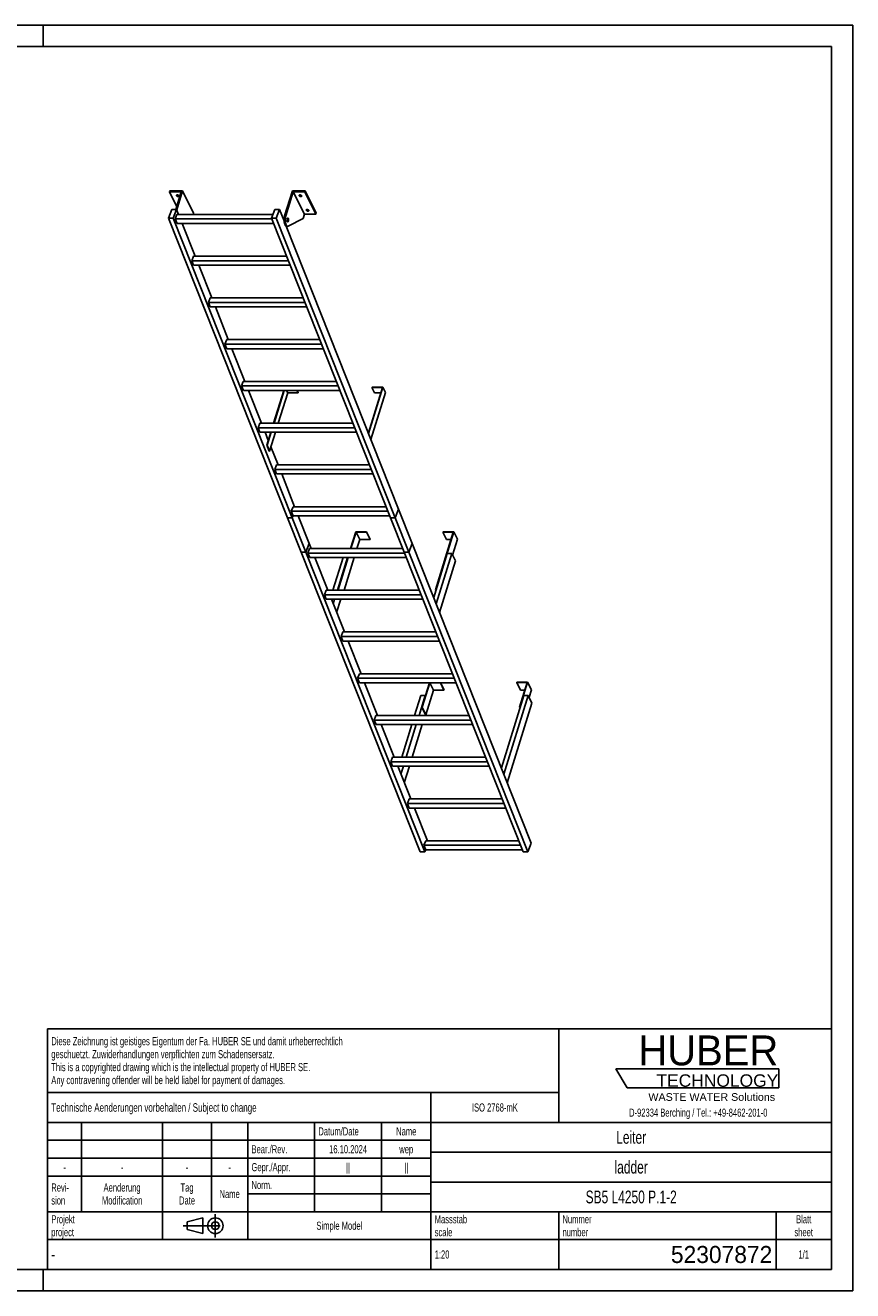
# Model space of a CAD drawing. Header units: millimetres. Extents: x 0 to 8400, y 0 to 5940.
# Tile 2 of 2: x 4516 to 8400, y 0 to 5940. Entities that reach past the tile are written whole.
import ezdxf

# ---------------------------------------------------------------- set-up
doc = ezdxf.new("R2010")
doc.units = ezdxf.units.MM
doc.header["$LTSCALE"] = 462
doc.linetypes.add('CENTER', pattern=[0.6, 0.375, -0.075, 0.075, -0.075])
doc.layers.get('0').update_dxf_attribs({"linetype": 'CONTINUOUS'})
for name, color, linetype in [('005_AXIS', 7, 'CONTINUOUS'), ('HUBER_Logo_BL1', 7, 'CONTINUOUS'), ('HUBER_Logo_BL2', 7, 'CONTINUOUS')]:
    doc.layers.add(name, color=color, linetype=linetype)
doc.styles.get("Standard").update_dxf_attribs({"font": 'txt', "width": 0.7})
doc.styles.add('TEXTSTYLE_2', font='txt')
doc.styles.add('TEXTSTYLE_3', font='arial.ttf')
doc.styles.add('TEXTSTYLE_5', font='txt', dxfattribs={"width": 0.8})
doc.styles.add('TEXTSTYLE_6', font='txt')

# ---------------------------------------------------------------- blocks, each defined once
blk = doc.blocks.new('HUBER_LOGO_BL1', base_point=(7675, 1007.5))
at = {"layer": 'HUBER_Logo_BL1', "color": 2, "linetype": 'Continuous', "attachment_point": 3, "line_spacing_factor": 0.78}
for s, insert, char_height, width, style in [('HUBER\\P\\fArial;\\H58.5;TECHNOLOGY ', (8050.7, 1198.2), 140.4, 775.343, 'TEXTSTYLE_2'), ('WASTE WATER Solutions', (8036, 927.2), 36, 594.067, 'TEXTSTYLE_3')]:
    blk.add_mtext(s, dxfattribs=dict(at, insert=insert, char_height=char_height, width=width, style=style))
at = {"layer": 'HUBER_Logo_BL1', "color": 2, "linetype": 'Continuous', "insert": (7675, 854.8), "char_height": 38, "width": 1621.786, "attachment_point": 2, "line_spacing_factor": 0.96}
blk.add_mtext('D-92334 Berching / Tel.: +49-8462-201-0', dxfattribs=at)
blk = doc.blocks.new('PROJEKTIONSMETHODE_1_BL3', base_point=(5360, 305))
at = {"color": 2, "linetype": 'CENTER'}
for p, q in [((5407.7, 360), (5407.7, 250)), ((5257.3, 305), (5462.7, 305))]:
    blk.add_line(p, q, dxfattribs=at)
at = {"color": 2, "linetype": 'Continuous'}
for p, q in [((5275.7, 323.3), (5349, 341.7)), ((5275.7, 286.7), (5275.7, 323.3)), ((5349, 268.3), (5349, 341.7)), ((5275.7, 286.7), (5349, 268.3))]:
    blk.add_line(p, q, dxfattribs=at)
for radius in [36.7, 18.3]:
    blk.add_circle((5407.7, 305), radius, dxfattribs=at)
blk = doc.blocks.new('*T17')
at = {"color": 3, "linetype": 'Continuous'}
for p, q in [((0, 0), (3680, 0)), ((0, 0), (0, -1130)), ((2400, 0), (2400, -440)), ((3680, 0), (3680, -1130)), ((0, -300), (2400, -300)), ((1800, -300), (1800, -1130)), ((0, -440), (3680, -440)), ((160, -440), (160, -860)), ((540, -440), (540, -990)), ((770, -440), (770, -860)), ((940, -440), (940, -990)), ((1254, -440), (1254, -860)), ((1568, -440), (1568, -860)), ((0, -524), (1800, -524)), ((1800, -580), (3680, -580)), ((0, -608), (1800, -608)), ((0, -692), (1800, -692)), ((1800, -720), (3680, -720)), ((940, -776), (1800, -776)), ((0, -860), (3680, -860)), ((2400, -860), (2400, -1130)), ((3420, -860), (3420, -1130)), ((0, -990), (3680, -990)), ((0, -1130), (3680, -1130))]:
    blk.add_line(p, q, dxfattribs=at)
at = {"color": 2, "linetype": 'Continuous', "line_spacing_factor": 0.96}
for s, insert, char_height, width, attachment_point in [('Diese Zeichnung ist geistiges Eigentum der Fa. HUBER SE und damit urheberrechtlich \\Pgeschuetzt. Zuwiderhandlungen verpflichten zum Schadensersatz.\\PThis is a copyrighted drawing which is the intellectual property of HUBER SE.\\PAny contravening offender will be held liabel for payment of damages.', (17.5, -39.8), 38, 4429.714, 1), ('Technische Aenderungen vorbehalten / Subject to change', (17.5, -350), 40, 3049.524, 1), ('ISO 2768-mK', (2100, -351), 38, 665.905, 2), ('Datum/Date', (1271.5, -463), 38, 584.476, 1), ('Name', (1684, -463), 38, 253.333, 2), ('Leiter', (2740, -480), 60, 480, 2), ('Bear./Rev.', (957.5, -547), 38, 544.667, 1), ('16.10.2024', (1411, -547), 38, 546.476, 2), ('wep', (1684, -547), 38, 199.048, 2), ('-', (80, -631), 38, 68.762, 2), ('-', (350, -631), 38, 68.762, 2), ('-', (655, -631), 38, 68.762, 2), ('-', (855, -631), 38, 68.762, 2), ('Gepr./Appr.', (957.5, -631), 38, 598.952, 1), ('||', (1411, -631), 38, 101.333, 2), ('||', (1684, -631), 38, 101.333, 2), ('ladder', (2740, -620), 60, 502.857, 2), ('Revi-\\Psion', (17.5, -726.6), 38, 276.857, 1), ('Aenderung\\PModification', (350, -726.6), 38, 606.19, 2), ('Tag\\PDate', (655, -726.6), 38, 235.238, 2), ('Name', (855, -757), 38, 253.333, 2), ('Norm. ', (957.5, -715), 38, 351.048, 1), ('SB5 L4250 P.1-2', (2740, -760), 60, 1342.857, 2), ('Projekt\\Pproject', (17.5, -875.6), 38, 367.333, 1), ('Massstab\\Pscale', (1817.5, -875.6), 38, 448.762, 1), ('Nummer\\Pnumber', (2417.5, -875.6), 38, 372.762, 1), ('Blatt\\Psheet', (3550, -875.6), 38, 275.048, 2), ('Simple Model', (1370, -906), 38, 656.857, 2), ('1:20', (1817.5, -1041), 38, 204.476, 1), ('1/1', (3550, -1041), 38, 159.238, 2)]:
    blk.add_mtext(s, dxfattribs=dict(at, insert=insert, char_height=char_height, width=width, attachment_point=attachment_point))
for s, insert, char_height, width, attachment_point, style in [('-', (17.5, -1035), 50, 36.667, 1, 'TEXTSTYLE_5'), ('52307872', (3402.5, -1020), 80, 1173.333, 3, 'TEXTSTYLE_6')]:
    blk.add_mtext(s, dxfattribs=dict(at, insert=insert, char_height=char_height, width=width, attachment_point=attachment_point, style=style))
blk = doc.blocks.new('HUBER_LOGO_BL2', base_point=(7670.4, 997))
at = {"layer": 'HUBER_Logo_BL2', "color": 5, "linetype": 'Continuous'}
for p, q in [((8052.9, 1042), (7287.9, 1042)), ((7287.9, 1042), (7341.9, 952)), ((8052.9, 1042), (8052.9, 952)), ((7341.9, 952), (8052.9, 952))]:
    blk.add_line(p, q, dxfattribs=at)

msp = doc.modelspace()

# ---------------------------------------------------------------- linework, layer by layer
at = {"color": 3, "linetype": 'Continuous'}
for p, q in [((8400, 5940), (0, 5940)), ((4600, 5940), (4600, 5840)), ((8400, 5940), (8400, 0)), ((4600, 0), (4600, 100)), ((8400, 0), (0, 0))]:
    msp.add_line(p, q, dxfattribs=at)
at = {"color": 5, "linetype": 'Continuous'}
for p, q in [((8300, 5840), (100, 5840)), ((8300, 100), (8300, 5840)), ((100, 100), (8300, 100))]:
    msp.add_line(p, q, dxfattribs=at)
at = {"color": 7, "linetype": 'Continuous'}
for p, q in [((5246.961, 5158.495), (5192.619, 5158.495)), ((5246.961, 5158.495), (5221.5, 5076.104)), ((5226.47, 5074.301), (5253.94, 5163.195)), ((5733.182, 5044.912), (5769.734, 5163.195)), ((5773.808, 5158.495), (5738.709, 5044.912)), ((5825.665, 5052.821), (5773.808, 5158.495)), ((5828.151, 5158.495), (5773.808, 5158.495)), ((5187.187, 5035.402), (5202.727, 5076.104)), ((5202.727, 5076.104), (5225.753, 5076.104)), ((5225.753, 5076.104), (5210.214, 5035.402)), ((5219.456, 5031.04), (5227.634, 5052.462)), ((5677.258, 5052.462), (5227.634, 5052.462)), ((5305.797, 5057.521), (5304.234, 5052.462)), ((5670.744, 5035.402), (5686.284, 5076.104)), ((5686.284, 5076.104), (5709.311, 5076.104)), ((5709.311, 5076.104), (5693.771, 5035.402)), ((5730.77, 5022.076), (5709.311, 5076.104)), ((5825.665, 5052.821), (5819.464, 5032.755)), ((5825.665, 5052.821), (5880.008, 5052.821)), ((5746.104, 3628.232), (5187.187, 5035.402)), ((5210.214, 5035.402), (5187.187, 5035.402)), ((5769.13, 3628.232), (5210.214, 5035.402)), ((5227.798, 5010.038), (5219.456, 5031.04)), ((5672.477, 5031.04), (5219.456, 5031.04)), ((5227.798, 5010.038), (5680.819, 5010.038)), ((5254.293, 5010.038), (5252.387, 5009.05)), ((6229.661, 3628.232), (5670.744, 5035.402)), ((5693.771, 5035.402), (5670.744, 5035.402)), ((6252.688, 3628.232), (5693.771, 5035.402)), ((6268.227, 3668.933), (5740.932, 4996.491)), ((5742.333, 4996.264), (5747.86, 4996.264)), ((5819.464, 5032.755), (5750.17, 4996.857)), ((5297.315, 4835.017), (5305.493, 4856.438)), ((5305.657, 4814.014), (5297.315, 4835.017)), ((5750.336, 4835.017), (5297.315, 4835.017)), ((5741.827, 4856.438), (5305.493, 4856.438)), ((5305.657, 4814.014), (5758.678, 4814.014)), ((5375.174, 4638.993), (5383.352, 4660.415)), ((5383.516, 4617.99), (5375.174, 4638.993)), ((5828.195, 4638.993), (5375.174, 4638.993)), ((5819.686, 4660.415), (5383.352, 4660.415)), ((5383.516, 4617.99), (5836.537, 4617.99)), ((5461.212, 4464.391), (5453.033, 4442.969)), ((5897.545, 4464.391), (5461.212, 4464.391)), ((5461.375, 4421.967), (5453.033, 4442.969)), ((5906.054, 4442.969), (5453.033, 4442.969)), ((5461.375, 4421.967), (5914.396, 4421.967)), ((5539.071, 4268.367), (5530.892, 4246.945)), ((5539.234, 4225.943), (5530.892, 4246.945)), ((5983.913, 4246.945), (5530.892, 4246.945)), ((5975.404, 4268.367), (5539.071, 4268.367)), ((5539.234, 4225.943), (5992.255, 4225.943)), ((5730.743, 4225.943), (5683.277, 4072.344)), ((5747.332, 4215.276), (5742.097, 4225.943)), ((5790.914, 4225.943), (5796.148, 4215.276)), ((5792.167, 4225.943), (5796.632, 4216.843)), ((6191.976, 4240.141), (6126.065, 4026.851)), ((6143.644, 4241.707), (6143.16, 4240.141)), ((6155.362, 4215.276), (6143.16, 4240.141)), ((6143.16, 4240.141), (6191.976, 4240.141)), ((6143.644, 4241.707), (6194.303, 4241.707)), ((5703.162, 4072.344), (5747.332, 4215.276)), ((5796.148, 4215.276), (5747.332, 4215.276)), ((5796.632, 4216.843), (5796.148, 4215.276)), ((6184.293, 4215.276), (6155.362, 4215.276)), ((5616.93, 4072.344), (5608.751, 4050.922)), ((5617.093, 4029.919), (5608.751, 4050.922)), ((6061.772, 4050.922), (5608.751, 4050.922)), ((6053.263, 4072.344), (5616.93, 4072.344)), ((5617.093, 4029.919), (6070.114, 4029.919)), ((5670.167, 4029.919), (5651.4, 3969.19)), ((5662.584, 3941.032), (5690.052, 4029.919)), ((5702.298, 3876.32), (5668.715, 3960.871)), ((5694.789, 3876.32), (5686.61, 3854.898)), ((6131.122, 3876.32), (5694.789, 3876.32)), ((5694.952, 3833.896), (5686.61, 3854.898)), ((6139.631, 3854.898), (5686.61, 3854.898)), ((5694.952, 3833.896), (6147.973, 3833.896)), ((5780.157, 3680.296), (5719.149, 3833.896)), ((5746.104, 3628.232), (5769.13, 3628.232)), ((5746.132, 3628.162), (5746.158, 3628.232)), ((5810.032, 3467.283), (5746.132, 3628.162)), ((5746.132, 3628.162), (5769.158, 3628.162)), ((5772.648, 3680.296), (5764.469, 3658.874)), ((5772.811, 3637.872), (5764.469, 3658.874)), ((6217.49, 3658.874), (5764.469, 3658.874)), ((5769.13, 3628.232), (5772.811, 3637.872)), ((5769.158, 3628.162), (5772.865, 3637.872)), ((5833.058, 3467.283), (5769.158, 3628.162)), ((6208.982, 3680.296), (5772.648, 3680.296)), ((5772.811, 3637.872), (6225.832, 3637.872)), ((5848.598, 3507.984), (5797.008, 3637.872)), ((6229.661, 3628.232), (6252.688, 3628.232)), ((6229.716, 3628.232), (6229.689, 3628.162)), ((6229.689, 3628.162), (6252.715, 3628.162)), ((6293.589, 3467.283), (6229.689, 3628.162)), ((6252.688, 3628.232), (6268.227, 3668.933)), ((6252.715, 3628.162), (6268.255, 3668.863)), ((6316.615, 3467.283), (6252.715, 3628.162)), ((6268.255, 3668.863), (6268.2, 3668.863)), ((6332.155, 3507.984), (6268.255, 3668.863)), ((5833.058, 3467.283), (5848.598, 3507.984)), ((5833.086, 3467.213), (5848.626, 3507.914)), ((5848.626, 3507.914), (5848.571, 3507.914)), ((5858.016, 3484.272), (5848.626, 3507.914)), ((6066.861, 3562.943), (6042.55, 3484.272)), ((6044.392, 3484.272), (6068.219, 3561.376)), ((6117.52, 3562.943), (6066.861, 3562.943)), ((6068.219, 3561.376), (6117.036, 3561.376)), ((6068.219, 3561.376), (6085.607, 3525.945)), ((6072.729, 3484.272), (6085.607, 3525.945)), ((6085.607, 3525.945), (6134.423, 3525.945)), ((6117.036, 3561.376), (6117.52, 3562.943)), ((6117.036, 3561.376), (6134.423, 3525.945)), ((6117.52, 3562.943), (6134.907, 3527.511)), ((6134.423, 3525.945), (6134.907, 3527.511)), ((6316.615, 3467.283), (6332.155, 3507.984)), ((6316.643, 3467.213), (6332.183, 3507.914)), ((6332.183, 3507.914), (6332.128, 3507.914)), ((6891.099, 2100.744), (6332.183, 3507.914)), ((6525.066, 3561.376), (6441.335, 3290.425)), ((6443.178, 3290.425), (6527.392, 3562.943)), ((6476.734, 3562.943), (6476.249, 3561.376)), ((6476.249, 3561.376), (6525.066, 3561.376)), ((6476.249, 3561.376), (6493.637, 3525.945)), ((6527.392, 3562.943), (6476.734, 3562.943)), ((6493.637, 3525.945), (6514.116, 3525.945)), ((6521.852, 3453.319), (6544.779, 3527.511)), ((6527.392, 3562.943), (6544.779, 3527.511)), ((5810.032, 3467.283), (5833.058, 3467.283)), ((5810.06, 3467.213), (5810.086, 3467.283)), ((6368.976, 2060.042), (5810.06, 3467.213)), ((5810.06, 3467.213), (5833.086, 3467.213)), ((6392.003, 2060.042), (5833.086, 3467.213)), ((5850.507, 3484.272), (5842.328, 3462.851)), ((5850.67, 3441.848), (5842.328, 3462.851)), ((6295.349, 3462.851), (5842.328, 3462.851)), ((6286.841, 3484.272), (5850.507, 3484.272)), ((6293.589, 3467.283), (6316.615, 3467.283)), ((6293.643, 3467.283), (6293.617, 3467.213)), ((6293.617, 3467.213), (6316.643, 3467.213)), ((6852.533, 2060.042), (6293.617, 3467.213)), ((6875.56, 2060.042), (6316.643, 3467.213)), ((6496.844, 3461.111), (6432.927, 3254.273)), ((6518.029, 3461.111), (6444.841, 3224.276)), ((6518.029, 3461.111), (6496.844, 3461.111)), ((6535.416, 3425.679), (6518.029, 3461.111)), ((5850.67, 3441.848), (6303.691, 3441.848)), ((5935.875, 3288.249), (5874.867, 3441.848)), ((6029.44, 3441.848), (5982.647, 3290.425)), ((5984.489, 3290.425), (6031.282, 3441.848)), ((6012.153, 3288.249), (6059.619, 3441.848)), ((6460.779, 3184.152), (6535.416, 3425.679)), ((5928.366, 3288.249), (5920.187, 3266.827)), ((6364.7, 3288.249), (5928.366, 3288.249)), ((5982.647, 3290.425), (5984.489, 3290.425)), ((5982.647, 3290.425), (5983.715, 3288.249)), ((5984.489, 3290.425), (5985.557, 3288.249)), ((6441.335, 3290.425), (6443.178, 3290.425)), ((6441.335, 3290.425), (6443.031, 3286.97)), ((6443.178, 3290.425), (6443.743, 3289.274)), ((6373.208, 3266.827), (5920.187, 3266.827)), ((5928.529, 3245.824), (5920.187, 3266.827)), ((5928.529, 3245.824), (6381.55, 3245.824)), ((6013.734, 3092.225), (5952.726, 3245.824)), ((6006.225, 3092.225), (5998.046, 3070.803)), ((6442.559, 3092.225), (6006.225, 3092.225)), ((6451.067, 3070.803), (5998.046, 3070.803)), ((6006.388, 3049.801), (5998.046, 3070.803)), ((6006.388, 3049.801), (6459.409, 3049.801)), ((6091.593, 2896.201), (6030.585, 3049.801)), ((6084.084, 2896.201), (6075.905, 2874.78)), ((6528.926, 2874.78), (6075.905, 2874.78)), ((6084.247, 2853.777), (6075.905, 2874.78)), ((6520.418, 2896.201), (6084.084, 2896.201)), ((6084.247, 2853.777), (6537.268, 2853.777)), ((6169.452, 2700.178), (6108.444, 2853.777)), ((6412.666, 2853.777), (6377.207, 2739.034)), ((6379.049, 2739.034), (6414.508, 2853.777)), ((6415.459, 2853.777), (6432.263, 2819.534)), ((6464.275, 2853.777), (6481.079, 2819.534)), ((6465.528, 2853.777), (6481.563, 2821.101)), ((6823.389, 2856.533), (6822.905, 2854.966)), ((6822.905, 2854.966), (6871.721, 2854.966)), ((6822.905, 2854.966), (6840.293, 2819.534)), ((6874.048, 2856.533), (6823.389, 2856.533)), ((6871.721, 2854.966), (6835.896, 2739.034)), ((6837.738, 2739.034), (6874.048, 2856.533)), ((6874.048, 2856.533), (6891.435, 2821.101)), ((6396.437, 2703.602), (6432.263, 2819.534)), ((6432.263, 2819.534), (6481.079, 2819.534)), ((6481.079, 2819.534), (6481.563, 2821.101)), ((6855.603, 2793.867), (6750.67, 2454.301)), ((6876.788, 2793.867), (6762.584, 2424.304)), ((6840.293, 2819.534), (6860.772, 2819.534)), ((6876.788, 2793.867), (6855.603, 2793.867)), ((6894.175, 2758.435), (6876.788, 2793.867)), ((6880.611, 2786.075), (6891.435, 2821.101)), ((6377.207, 2739.034), (6379.049, 2739.034)), ((6377.207, 2739.034), (6394.595, 2703.602)), ((6379.049, 2739.034), (6396.437, 2703.602)), ((6778.521, 2384.179), (6894.175, 2758.435)), ((6835.896, 2739.034), (6837.738, 2739.034)), ((6835.896, 2739.034), (6837.591, 2735.579)), ((6837.738, 2739.034), (6838.303, 2737.882)), ((6161.943, 2700.178), (6153.764, 2678.756)), ((6606.785, 2678.756), (6153.764, 2678.756)), ((6162.106, 2657.753), (6153.764, 2678.756)), ((6598.277, 2700.178), (6161.943, 2700.178)), ((6394.595, 2703.602), (6396.437, 2703.602)), ((6162.106, 2657.753), (6615.127, 2657.753)), ((6247.311, 2504.154), (6186.303, 2657.753)), ((6239.802, 2504.154), (6231.623, 2482.732)), ((6676.136, 2504.154), (6239.802, 2504.154)), ((6684.644, 2482.732), (6231.623, 2482.732)), ((6239.965, 2461.73), (6231.623, 2482.732)), ((6239.965, 2461.73), (6692.986, 2461.73)), ((6325.17, 2308.13), (6264.162, 2461.73)), ((6317.661, 2308.13), (6309.482, 2286.708)), ((6762.503, 2286.708), (6309.482, 2286.708)), ((6317.824, 2265.706), (6309.482, 2286.708)), ((6753.995, 2308.13), (6317.661, 2308.13)), ((6317.824, 2265.706), (6770.845, 2265.706)), ((6403.029, 2112.106), (6342.021, 2265.706)), ((6395.52, 2112.106), (6387.341, 2090.685)), ((6840.362, 2090.685), (6387.341, 2090.685)), ((6395.683, 2069.682), (6387.341, 2090.685)), ((6831.854, 2112.106), (6395.52, 2112.106)), ((6891.099, 2100.744), (6875.56, 2060.042)), ((6392.003, 2060.042), (6368.976, 2060.042)), ((6395.683, 2069.682), (6392.003, 2060.042)), ((6395.683, 2069.682), (6848.704, 2069.682)), ((6875.56, 2060.042), (6852.533, 2060.042))]:
    msp.add_line(p, q, dxfattribs=at)
at = {"color": 9, "linetype": 'Continuous'}
msp.add_line((5733.182, 5044.912), (5738.709, 5044.912), dxfattribs=at)
at = {"color": 7, "linetype": 'Continuous'}
for points, knots in [([(5733.182, 5044.912), (5732.453, 5042.552), (5731.338, 5037.462), (5730.571, 5029.503), (5730.663, 5021.296), (5731.606, 5013.467), (5733.094, 5007.495), (5734.706, 5003.412), (5736.01, 5000.924), (5737.438, 4998.917), (5738.976, 4997.426), (5740.613, 4996.486), (5741.781, 4996.264), (5742.333, 4996.264)], [0, 0, 0, 0, 0.13939916, 0.29280569, 0.45031518, 0.6015399, 0.73684017, 0.79611184, 0.84888331, 0.89492094, 0.93453064, 0.96882596, 1, 1, 1, 1]), ([(5738.709, 5044.912), (5737.979, 5042.552), (5736.864, 5037.462), (5736.098, 5029.503), (5736.189, 5021.296), (5737.133, 5013.467), (5738.62, 5007.495), (5740.233, 5003.412), (5741.536, 5000.924), (5742.965, 4998.917), (5744.502, 4997.426), (5746.139, 4996.486), (5747.307, 4996.264), (5747.86, 4996.264)], [0, 0, 0, 0, 0.13939916, 0.29280569, 0.45031518, 0.6015399, 0.73684017, 0.79611184, 0.84888331, 0.89492094, 0.93453064, 0.96882596, 1, 1, 1, 1]), ([(5747.86, 4996.264), (5748.054, 4996.264), (5748.853, 4996.315), (5749.633, 4996.578), (5750.17, 4996.857)], [0, 0, 0, 0, 0.24280265, 1, 1, 1, 1])]:
    msp.add_open_spline(points, degree=3, knots=knots, dxfattribs=at)
at = {"layer": '005_AXIS', "color": 7, "linetype": 'Continuous'}
for p, q in [((5194.071, 5163.195), (5192.619, 5158.495)), ((5192.619, 5158.495), (5225.963, 5090.546)), ((5253.94, 5163.195), (5194.071, 5163.195)), ((5305.797, 5057.521), (5253.94, 5163.195)), ((5829.603, 5163.195), (5769.734, 5163.195)), ((5829.603, 5163.195), (5828.151, 5158.495)), ((5880.008, 5052.821), (5828.151, 5158.495)), ((5881.46, 5057.521), (5829.603, 5163.195)), ((5235.144, 5052.462), (5225.753, 5076.104)), ((5881.46, 5057.521), (5880.008, 5052.821)), ((5313.003, 4856.438), (5251.994, 5010.038)), ((5731.025, 5033.764), (5726.127, 5033.764)), ((5747.86, 5033.764), (5745.753, 5033.764)), ((5747.86, 5018.764), (5745.756, 5018.764)), ((5390.862, 4660.415), (5329.853, 4814.014)), ((5468.721, 4464.391), (5407.712, 4617.99)), ((5546.58, 4268.367), (5485.571, 4421.967)), ((5624.439, 4072.344), (5563.43, 4225.943)), ((5728.901, 4225.943), (5681.435, 4072.344)), ((6194.303, 4241.707), (6127.101, 4024.243)), ((6206.504, 4216.843), (6194.303, 4241.707)), ((6138.285, 3996.085), (6206.504, 4216.843)), ((5656.495, 3991.637), (5641.289, 4029.919)), ((5668.325, 4029.919), (5649.558, 3969.19)), ((5649.558, 3969.19), (5660.742, 3941.032)), ((5649.558, 3969.19), (5651.4, 3969.19)), ((5651.4, 3969.19), (5662.584, 3941.032)), ((5660.742, 3941.032), (5662.584, 3941.032)), ((6007.335, 3441.848), (5959.869, 3288.249)), ((6028.519, 3441.848), (5981.053, 3288.249)), ((5967.943, 3245.824), (5961.284, 3224.276)), ((5977.222, 3184.152), (5996.28, 3245.824)), ((6372.046, 2793.867), (6343.094, 2700.178)), ((6393.231, 2793.867), (6364.279, 2700.178)), ((6372.046, 2793.867), (6393.231, 2793.867)), ((6393.796, 2792.715), (6393.231, 2793.867)), ((6392.615, 2700.178), (6394.029, 2704.754)), ((6329.984, 2657.753), (6282.518, 2504.154)), ((6351.169, 2657.753), (6303.703, 2504.154)), ((6332.039, 2504.154), (6379.505, 2657.753)), ((6269.408, 2461.73), (6267.113, 2454.301)), ((6290.593, 2461.73), (6279.027, 2424.304)), ((6294.964, 2384.179), (6318.929, 2461.73))]:
    msp.add_line(p, q, dxfattribs=at)
for points, knots in [([(5225.718, 5139.847), (5225.566, 5140.156), (5225.353, 5140.792), (5225.402, 5141.469), (5225.494, 5141.766)], [0, 0, 0, 0, 0.52599001, 1, 1, 1, 1]), ([(5225.494, 5141.766), (5225.618, 5142.167), (5226.175, 5142.959), (5227.552, 5143.658), (5229.308, 5143.95), (5231.297, 5143.823), (5233.326, 5143.296), (5235.192, 5142.42), (5236.708, 5141.285), (5237.452, 5140.335), (5237.691, 5139.847)], [0, 0, 0, 0, 0.08792798, 0.19150839, 0.31584218, 0.45699793, 0.60613597, 0.75253436, 0.88609218, 1, 1, 1, 1]), ([(5237.915, 5137.927), (5237.791, 5137.526), (5237.234, 5136.734), (5235.857, 5136.035), (5234.101, 5135.743), (5232.112, 5135.87), (5230.083, 5136.397), (5228.217, 5137.274), (5226.701, 5138.409), (5225.957, 5139.358), (5225.718, 5139.847)], [0, 0, 0, 0, 0.08792798, 0.19150839, 0.31584218, 0.45699793, 0.60613597, 0.75253436, 0.88609218, 1, 1, 1, 1]), ([(5237.087, 5140.755), (5236.321, 5140.538), (5234.596, 5140.411), (5232.027, 5140.892), (5229.635, 5141.944), (5228.283, 5143.022), (5227.773, 5143.633)], [0, 0, 0, 0, 0.23499217, 0.50000086, 0.76500904, 1, 1, 1, 1]), ([(5237.691, 5139.847), (5237.843, 5139.537), (5238.056, 5138.901), (5238.006, 5138.225), (5237.915, 5137.927)], [0, 0, 0, 0, 0.52599001, 1, 1, 1, 1]), ([(5801.381, 5139.847), (5801.229, 5140.156), (5801.016, 5140.792), (5801.065, 5141.469), (5801.157, 5141.766)], [0, 0, 0, 0, 0.52599001, 1, 1, 1, 1]), ([(5801.157, 5141.766), (5801.281, 5142.167), (5801.838, 5142.959), (5803.215, 5143.658), (5804.971, 5143.95), (5806.96, 5143.823), (5808.989, 5143.296), (5810.855, 5142.42), (5812.371, 5141.285), (5813.115, 5140.335), (5813.354, 5139.847)], [0, 0, 0, 0, 0.08792798, 0.19150839, 0.31584218, 0.45699793, 0.60613597, 0.75253436, 0.88609218, 1, 1, 1, 1]), ([(5813.578, 5137.927), (5813.454, 5137.526), (5812.897, 5136.734), (5811.52, 5136.035), (5809.764, 5135.743), (5807.775, 5135.87), (5805.746, 5136.397), (5803.88, 5137.274), (5802.364, 5138.409), (5801.62, 5139.358), (5801.381, 5139.847)], [0, 0, 0, 0, 0.08792798, 0.19150839, 0.31584218, 0.45699793, 0.60613597, 0.75253436, 0.88609218, 1, 1, 1, 1]), ([(5812.75, 5140.755), (5811.984, 5140.538), (5810.259, 5140.411), (5807.691, 5140.892), (5805.298, 5141.944), (5803.946, 5143.022), (5803.436, 5143.633)], [0, 0, 0, 0, 0.23499217, 0.50000086, 0.76500904, 1, 1, 1, 1]), ([(5813.354, 5139.847), (5813.506, 5139.537), (5813.719, 5138.901), (5813.67, 5138.225), (5813.578, 5137.927)], [0, 0, 0, 0, 0.52599001, 1, 1, 1, 1]), ([(5834.935, 5071.469), (5834.783, 5071.779), (5834.57, 5072.415), (5834.62, 5073.092), (5834.712, 5073.389)], [0, 0, 0, 0, 0.52599001, 1, 1, 1, 1]), ([(5834.712, 5073.389), (5834.836, 5073.79), (5835.392, 5074.582), (5836.769, 5075.281), (5838.525, 5075.573), (5840.515, 5075.446), (5842.544, 5074.919), (5844.41, 5074.042), (5845.925, 5072.908), (5846.669, 5071.958), (5846.909, 5071.469)], [0, 0, 0, 0, 0.08792798, 0.19150839, 0.31584218, 0.45699793, 0.60613597, 0.75253436, 0.88609218, 1, 1, 1, 1]), ([(5847.132, 5069.55), (5847.008, 5069.149), (5846.452, 5068.357), (5845.075, 5067.658), (5843.319, 5067.366), (5841.329, 5067.493), (5839.3, 5068.02), (5837.434, 5068.896), (5835.919, 5070.031), (5835.175, 5070.981), (5834.935, 5071.469)], [0, 0, 0, 0, 0.08792798, 0.19150839, 0.31584218, 0.45699793, 0.60613597, 0.75253436, 0.88609218, 1, 1, 1, 1]), ([(5846.304, 5072.378), (5845.538, 5072.161), (5843.814, 5072.034), (5841.245, 5072.515), (5838.853, 5073.567), (5837.501, 5074.645), (5836.991, 5075.256)], [0, 0, 0, 0, 0.23499217, 0.50000086, 0.76500904, 1, 1, 1, 1]), ([(5846.909, 5071.469), (5847.061, 5071.16), (5847.274, 5070.524), (5847.224, 5069.847), (5847.132, 5069.55)], [0, 0, 0, 0, 0.52599001, 1, 1, 1, 1]), ([(5747.86, 5035.514), (5747.672, 5035.514), (5747.27, 5035.429), (5746.716, 5035.075), (5746.203, 5034.519), (5745.533, 5033.456), (5744.879, 5031.697), (5744.391, 5029.237), (5744.204, 5026.504), (5744.337, 5023.749), (5744.775, 5021.225), (5745.294, 5019.683), (5745.621, 5019.018)], [0, 0, 0, 0, 0.03139335, 0.06653602, 0.10789214, 0.15653911, 0.27536242, 0.41788486, 0.57383792, 0.73088447, 0.87653107, 1, 1, 1, 1]), ([(5747.86, 5033.764), (5747.707, 5033.764), (5747.381, 5033.695), (5746.933, 5033.408), (5746.517, 5032.957), (5745.973, 5032.095), (5745.443, 5030.67), (5745.047, 5028.674), (5744.896, 5026.458), (5745.003, 5024.225), (5745.359, 5022.178), (5745.78, 5020.928), (5746.044, 5020.389)], [0, 0, 0, 0, 0.03139336, 0.06653604, 0.10789215, 0.1565391, 0.27536241, 0.41788485, 0.57383792, 0.73088447, 0.87653103, 1, 1, 1, 1]), ([(5745.621, 5019.018), (5745.767, 5018.721), (5746.07, 5018.188), (5746.617, 5017.537), (5747.213, 5017.117), (5747.655, 5017.014), (5747.86, 5017.014)], [0, 0, 0, 0, 0.31594759, 0.58208421, 0.80455749, 1, 1, 1, 1]), ([(5746.044, 5020.389), (5746.163, 5020.148), (5746.409, 5019.716), (5746.852, 5019.188), (5747.335, 5018.848), (5747.694, 5018.764), (5747.86, 5018.764)], [0, 0, 0, 0, 0.31594789, 0.58208425, 0.80455749, 1, 1, 1, 1]), ([(5750.099, 5033.51), (5749.953, 5033.808), (5749.65, 5034.341), (5749.103, 5034.992), (5748.507, 5035.411), (5748.065, 5035.514), (5747.86, 5035.514)], [0, 0, 0, 0, 0.31594759, 0.58208421, 0.80455749, 1, 1, 1, 1]), ([(5749.675, 5032.139), (5749.557, 5032.38), (5749.311, 5032.813), (5748.868, 5033.341), (5748.384, 5033.681), (5748.026, 5033.764), (5747.86, 5033.764)], [0, 0, 0, 0, 0.31594789, 0.58208425, 0.80455749, 1, 1, 1, 1]), ([(5747.86, 5017.014), (5748.048, 5017.014), (5748.45, 5017.099), (5749.003, 5017.454), (5749.516, 5018.009), (5750.187, 5019.073), (5750.841, 5020.831), (5751.329, 5023.292), (5751.515, 5026.025), (5751.383, 5028.779), (5750.944, 5031.303), (5750.425, 5032.845), (5750.099, 5033.51)], [0, 0, 0, 0, 0.03139335, 0.06653602, 0.10789214, 0.15653911, 0.27536242, 0.41788486, 0.57383792, 0.73088447, 0.87653107, 1, 1, 1, 1]), ([(5747.86, 5018.764), (5748.012, 5018.764), (5748.338, 5018.833), (5748.787, 5019.12), (5749.203, 5019.571), (5749.747, 5020.433), (5750.277, 5021.859), (5750.672, 5023.854), (5750.824, 5026.07), (5750.716, 5028.303), (5750.361, 5030.35), (5749.94, 5031.6), (5749.675, 5032.139)], [0, 0, 0, 0, 0.03139336, 0.06653604, 0.10789215, 0.1565391, 0.27536241, 0.41788485, 0.57383792, 0.73088447, 0.87653103, 1, 1, 1, 1])]:
    msp.add_open_spline(points, degree=3, knots=knots, dxfattribs=at)

# ---------------------------------------------------------------- block references
msp.add_blockref('*T17', (4620, 1230))
at = {"color": 2, "linetype": 'Continuous'}
msp.add_blockref('PROJEKTIONSMETHODE_1_BL3', (5360, 305), dxfattribs=at)
at = {"layer": 'HUBER_Logo_BL1'}
msp.add_blockref('HUBER_LOGO_BL1', (7674.994, 1007.484), dxfattribs=at)
at = {"layer": 'HUBER_Logo_BL2'}
msp.add_blockref('HUBER_LOGO_BL2', (7670.375, 996.993), dxfattribs=at)

doc.saveas('drawing.dxf')
